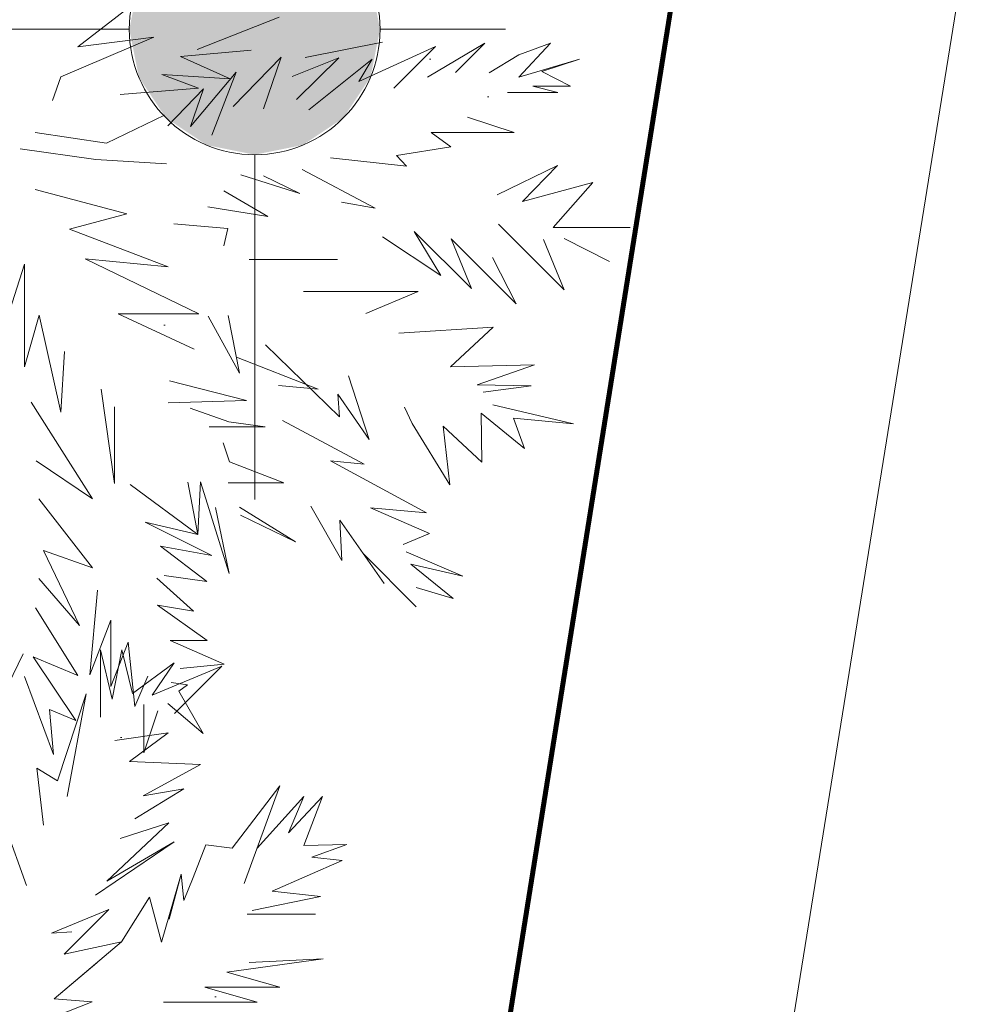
# Model space of a CAD drawing. Header units: millimetres. Extents: x 6487905018 to 6488192500, y 5882180700 to 5882375224.
# Tile 110 of 256: x 6488051586 to 6488052742, y 5882238607 to 5882239785. Entities that reach past the tile are written whole.
import ezdxf
from ezdxf.xclip import XClip

# ---------------------------------------------------------------- set-up
doc = ezdxf.new("R2010")
doc.units = ezdxf.units.MM
doc.header["$MEASUREMENT"] = 0
doc.header["$XCLIPFRAME"] = 2
for name, pattern in [('Dashed', [600, 300, -300]), ('GSW', [3000, 1500, -1500]), ('L_0_03', [1000, 500, -500]), ('Wipeout_Contour', [1000, 0, -1000])]:
    doc.linetypes.add(name, pattern=pattern)
for name, color, linetype, lineweight in [('0 granice_Nr_pióra__10', 22, 'Continuous', 120), ('drzewa_Nr_pióra__154', 94, 'Continuous', 5), ('granica_Nr_pióra__123', 100, 'Continuous', 120), ('teren zielony_Nr_pióra__1', 7, 'Continuous', 0), ('teren zielony_Nr_pióra__157', 93, 'Continuous', 0), ('Wymiarowanie_Nr_pióra__1', 7, 'Continuous', 0), ('Zamość 06.10._2_217_Granica_konturu_klasyfikcyjnego_Nr_pióra__96', 8, 'Continuous', 15), ('Zamość 06.10._2_218_Granica_uzytku_Nr_pióra__96', 8, 'Continuous', 15), ('Zamość 06.10._2_219_Linia_granicy_Nr_pióra__96', 8, 'Continuous', 15), ('Zamość 06.10._2_ogrodzenie_trwale__linia__Nr_pióra__7', 7, 'Continuous', 5), ('ZBIORNIK_Nr_pióra__81', 182, 'Continuous', 5)]:
    doc.layers.add(name, color=color, linetype=linetype, lineweight=lineweight)
for name, color, linetype in [('Mapa cyfrowa', 7, 'Continuous'), ('Wymiarowanie', 7, 'Continuous'), ('Zamość 06.10._2_Mapa cyfrowa', 7, 'Continuous')]:
    doc.layers.add(name, color=color, linetype=linetype)
doc.styles.add('GENERATED_STYLE_2', font='txt')
doc.linetypes.add('L_0_15_SHX', pattern='A,0,[3,PZT Orlen Zamość.pdf1.Shx,S=30.952381,R=0,X=0,Y=2.22045e-16],-7500,0', length=7500)
doc.dimstyles.new('GENERATED_STYLE__1', dxfattribs={"dimtxt": 750, "dimasz": 570, "dimexe": 0.18, "dimexo": 0, "dimgap": 0.09, "dimtad": 1, "dimlfac": 0.001, "dimzin": 0, "dimdsep": 46, "dimtxsty": 'GENERATED_STYLE_2', "dimblk": 'ARROWHEAD_11', "dimblk1": 'ARROWHEAD_11', "dimblk2": 'ARROWHEAD_11', "dimcen": 0.09, "dimclrd": 7, "dimclre": 7, "dimclrt": 7, "dimazin": 0, "dimtfac": 1, "dimtdec": 4, "dimtmove": 2, "dimatfit": 3, "dimfxl": 0, "dimtolj": 1, "dimtzin": 0, "dimarcsym": 0})
doc.dimstyles.new('GENERATED_STYLE__7', dxfattribs={"dimtxt": 750, "dimasz": 570, "dimexe": 0.18, "dimexo": 0, "dimgap": 0.09, "dimtad": 1, "dimtih": 1, "dimtoh": 1, "dimlfac": 0.001, "dimzin": 0, "dimdsep": 46, "dimtxsty": 'GENERATED_STYLE_2', "dimblk": 'ARROWHEAD_11', "dimblk1": 'ARROWHEAD_11', "dimblk2": 'ARROWHEAD_11', "dimcen": 0.09, "dimclrd": 7, "dimclre": 7, "dimclrt": 7, "dimazin": 0, "dimtfac": 1, "dimtdec": 4, "dimtmove": 2, "dimatfit": 3, "dimfxl": 0, "dimtolj": 1, "dimtzin": 0, "dimarcsym": 0})

# ---------------------------------------------------------------- blocks, each defined once
blk = doc.blocks.new('Rysunek_1_2')
at = {"color": 254, "linetype": 'Wipeout_Contour', "lineweight": 0, "ltscale": 70061284114.24681}
blk.add_wipeout([(6487915525.867126, 5882181505.900702), (6488146644.289524, 5882181505.900702), (6488146644.289524, 5882373115.540435), (6488107628.768834, 5882373115.540435), (6488107628.768834, 5882320263.490532), (6488101226.436201, 5882320263.490532), (6488101226.436201, 5882373115.540435), (6487915525.867126, 5882373115.540435)], dxfattribs=at).dxf.layer = 'Zamość 06.10._2_Mapa cyfrowa'
at = {"layer": 'Zamość 06.10._2_217_Granica_konturu_klasyfikcyjnego_Nr_pióra__96', "linetype": 'L_0_03', "flags": 128}
blk.add_lwpolyline([(6488051120, 5882232010), (6488060880, 5882292980.000001)], dxfattribs=at)
at = {"layer": 'Zamość 06.10._2_218_Granica_uzytku_Nr_pióra__96', "linetype": 'L_0_03', "flags": 128}
for points in [[(6488060880, 5882292980.000001), (6488051120, 5882232010)], [(6488051120, 5882232010), (6488060880, 5882292980.000001)]]:
    blk.add_lwpolyline(points, dxfattribs=at)
at = {"layer": 'Zamość 06.10._2_219_Linia_granicy_Nr_pióra__96', "linetype": 'Continuous', "flags": 128}
blk.add_lwpolyline([(6488065190.000001, 5882319980.000001), (6488051120, 5882232010)], dxfattribs=at)
at = {"layer": 'Zamość 06.10._2_ogrodzenie_trwale__linia__Nr_pióra__7', "linetype": 'L_0_15_SHX', "flags": 128}
blk.add_lwpolyline([(6488065490.000001, 5882319900.000001), (6488064820.000001, 5882320080), (6488063570.000001, 5882310410), (6488060870, 5882295110), (6488058770, 5882275570), (6488058530.000001, 5882275360), (6488055020, 5882254140), (6488051260, 5882230830)], dxfattribs=at)
at = {"layer": 'Zamość 06.10._2_ogrodzenie_trwale__linia__Nr_pióra__7', "linetype": 'Continuous', "flags": 128}
blk.add_lwpolyline([(6488065490.000001, 5882319900.000001), (6488064820.000001, 5882320080), (6488063570.000001, 5882310410), (6488060870, 5882295110), (6488058770, 5882275570), (6488058530.000001, 5882275360), (6488055020, 5882254140), (6488051260, 5882230830)], dxfattribs=at)
blk = doc.blocks.new('*D50', base_point=(6488045394.921593, 5882250647.102998))
at = {"layer": 'Wymiarowanie_Nr_pióra__1', "linetype": 'Continuous'}
for points in [[(6488032694.5168, 5882239773.395479), (6488032683.098729, 5882239830.797994), (6488032650.582817, 5882239879.461496), (6488032601.919314, 5882239911.977409), (6488032544.5168, 5882239923.395479), (6488032487.114285, 5882239911.977409), (6488032438.450783, 5882239879.461496), (6488032405.93487, 5882239830.797994), (6488032394.5168, 5882239773.395479), (6488032405.93487, 5882239715.992964), (6488032438.450783, 5882239667.329462), (6488032487.114285, 5882239634.813549), (6488032544.5168, 5882239623.395479), (6488032601.919314, 5882239634.813549), (6488032650.582817, 5882239667.329462), (6488032683.098729, 5882239715.992964)], [(6488052017.384399, 5882239773.395479), (6488052005.966329, 5882239830.797994), (6488051973.450417, 5882239879.461496), (6488051924.786914, 5882239911.977409), (6488051867.384399, 5882239923.395479), (6488051809.981884, 5882239911.977409), (6488051761.318382, 5882239879.461496), (6488051728.802469, 5882239830.797994), (6488051717.384399, 5882239773.395479), (6488051728.802469, 5882239715.992964), (6488051761.318382, 5882239667.329462), (6488051809.981884, 5882239634.813549), (6488051867.384399, 5882239623.395479), (6488051924.786914, 5882239634.813549), (6488051973.450417, 5882239667.329462), (6488052005.966329, 5882239715.992964)]]:
    blk.add_hatch(color=256, dxfattribs=at).paths.add_polyline_path(points)
for p, q in [((6488032544.5168, 5882239923.395479), (6488032544.5168, 5882240335.895479)), ((6488051867.384399, 5882239923.395479), (6488051867.384399, 5882240335.895479)), ((6488032244.5168, 5882239773.395479), (6488032394.5168, 5882239773.395479)), ((6488032694.5168, 5882239773.395479), (6488051717.384399, 5882239773.395479)), ((6488052017.384399, 5882239773.395479), (6488052167.384399, 5882239773.395479)), ((6488032544.5168, 5882239210.895479), (6488032544.5168, 5882239623.395479)), ((6488051867.384399, 5882239210.895479), (6488051867.384399, 5882239623.395479))]:
    blk.add_line(p, q, dxfattribs=at)
for centre in [(6488032544.5168, 5882239773.395479), (6488051867.384399, 5882239773.395479)]:
    blk.add_circle(centre, 150, dxfattribs=at)
at = {"layer": 'Wymiarowanie_Nr_pióra__1', "insert": (6488044970.268056, 5882239923.395479), "char_height": 750, "attachment_point": 7, "style": 'GENERATED_STYLE_2'}
blk.add_mtext('\\A1;{\\fArial|b1|i0|c238|p38;19,32}', dxfattribs=at)
blk = doc.blocks.new('ARROWHEAD_11')
at = {"color": 0, "linetype": 'Continuous', "lineweight": 0}
blk.add_line((0, 0), (-1, 0), dxfattribs=at)
at = {"color": 0, "linetype": 'Continuous', "lineweight": 0, "const_width": 0.25, "flags": 128}
blk.add_lwpolyline([(-0.125, 0, 1), (0.125, 0, 1)], format="xyb", close=True, dxfattribs=at)
blk = doc.blocks.new('*D76', base_point=(6488045394.921593, 5882250647.102998))
at = {"layer": 'Wymiarowanie_Nr_pióra__1', "linetype": 'Continuous'}
for points in [[(6488059031.653335, 5882241782.627208), (6488059020.235264, 5882241840.029723), (6488058987.719352, 5882241888.693226), (6488058939.055849, 5882241921.209138), (6488058881.653335, 5882241932.627208), (6488058824.250819, 5882241921.209138), (6488058775.587317, 5882241888.693226), (6488058743.071404, 5882241840.029723), (6488058731.653335, 5882241782.627208), (6488058743.071404, 5882241725.224693), (6488058775.587317, 5882241676.561191), (6488058824.250819, 5882241644.045279), (6488058881.653335, 5882241632.627208), (6488058939.055849, 5882241644.045279), (6488058987.719352, 5882241676.561191), (6488059020.235264, 5882241725.224693)], [(6488056482.518495, 5882226644.370366), (6488056471.100425, 5882226701.772881), (6488056438.584512, 5882226750.436383), (6488056389.92101, 5882226782.952296), (6488056332.518495, 5882226794.370366), (6488056275.11598, 5882226782.952296), (6488056226.452477, 5882226750.436383), (6488056193.936564, 5882226701.772881), (6488056182.518495, 5882226644.370366), (6488056193.936564, 5882226586.967852), (6488056226.452477, 5882226538.304349), (6488056275.11598, 5882226505.788436), (6488056332.518495, 5882226494.370366), (6488056389.92101, 5882226505.788436), (6488056438.584512, 5882226538.304349), (6488056471.100425, 5882226586.967852)]]:
    blk.add_hatch(color=256, dxfattribs=at).paths.add_polyline_path(points)
for p, q in [((6488058326.962568, 5882241876.031725), (6488058733.735797, 5882241807.535079)), ((6488059029.570872, 5882241757.719337), (6488059436.344101, 5882241689.222692)), ((6488058856.745463, 5882241634.70967), (6488056357.426366, 5882226792.287904)), ((6488055777.827728, 5882226737.774882), (6488056184.600957, 5882226669.278237)), ((6488056480.436032, 5882226619.462495), (6488056887.209261, 5882226550.96585)), ((6488056307.610623, 5882226496.452828), (6488056282.702753, 5882226348.535291))]:
    blk.add_line(p, q, dxfattribs=at)
for centre in [(6488058881.653335, 5882241782.627208), (6488056332.518495, 5882226644.370366)]:
    blk.add_circle(centre, 150, dxfattribs=at)
at = {"layer": 'Wymiarowanie_Nr_pióra__1', "insert": (6488057604.051624, 5882235098.808304), "char_height": 750, "attachment_point": 7, "rotation": 80.441619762, "style": 'GENERATED_STYLE_2'}
blk.add_mtext('\\A1;{\\fArial|b1|i0|c238|p38;15,35}', dxfattribs=at)

msp = doc.modelspace()

# ---------------------------------------------------------------- block references
at = {"layer": 'Mapa cyfrowa', "color": 22, "linetype": 'Continuous', "lineweight": 5}
ref = msp.add_blockref('Rysunek_1_2', (0, 0), dxfattribs=at)
XClip(ref).set_block_clipping_path([(6487915525.8671264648, 5882181505.9007024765), (6488146644.2895231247, 5882181505.9007024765), (6488146644.2895231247, 5882373115.5404348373), (6488107628.7688331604, 5882373115.5404348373), (6488107628.7688331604, 5882320263.4905319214), (6488101226.4362001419, 5882320263.4905319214), (6488101226.4362001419, 5882373115.5404348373), (6487915525.8671264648, 5882373115.5404348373)])

# ---------------------------------------------------------------- next in the draw order: hatches: boundary and pattern name
at = {"layer": 'teren zielony_Nr_pióra__157', "linetype": 'Continuous'}
h = msp.add_hatch(dxfattribs=at)
h.set_pattern_fill('płyty_kamienne', color=256, style=0, pattern_type=2)
h.set_pattern_definition([(45, (6488045394.9, 5882252147.1), (-477.297, 477.297), [0, -450, 0, -675]), (110, (6488046894.9, 5882252147.1), (634.293, 230.864), [0, -330, 0, -570])])
h.paths.add_polyline_path([(6488047566.699059, 5882255932.5327), (6488045555.029326, 5882243354.950158), (6488046140.947524, 5882232527.375745, 0.2070569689), (6488048206.599371, 5882228254.370432, 0.0243137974), (6488049407.91275, 5882227454.239101, 0.0023663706), (6488049528.889167, 5882227382.669014), (6488050419.958063, 5882227639.987889), (6488050422.409745, 5882227655.31354), (6488050730.000001, 5882229610.000001), (6488051058.251553, 5882231630.009551), (6488051118.989788, 5882232009.688929), (6488053911.431513, 5882249465.456784), (6488055989.23284, 5882262453.952582), (6488056194.365236, 5882263736.503895), (6488052143.069927, 5882263733.65154), (6488050824.942152, 5882255492.308228, 0.0532631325)])

# ---------------------------------------------------------------- next in the draw order: linework, layer by layer
at = {"layer": '0 granice_Nr_pióra__10', "linetype": 'Continuous'}
msp.add_line((6488065190.000001, 5882319980), (6488051120, 5882232009.999999), dxfattribs=at)
at = {"layer": 'drzewa_Nr_pióra__154', "linetype": 'Continuous'}
for p, q in [((6488051655.625935, 5882239752.528597), (6488051730.639468, 5882239810.548755)), ((6488051798.52936, 5882239749.342617), (6488051896.637682, 5882239787.7736)), ((6488051746.730393, 5882239763.79918), (6488051635.267413, 5882239716.346675)), ((6488051655.625935, 5882239752.528597), (6488051746.730393, 5882239763.79918)), ((6488051778.447653, 5882239740.763213), (6488051863.255288, 5882239748.268376)), ((6488051927.938447, 5882239739.764676), (6488052020.262883, 5882239758.089564)), ((6488052083.770267, 5882239752.961941), (6488051992.185773, 5882239710.820422)), ((6488052033.935654, 5882239703.127327), (6488052083.770267, 5882239752.961941)), ((6488052142.813451, 5882239756.753705), (6488052074.020017, 5882239716.127662)), ((6488052107.604213, 5882239721.544467), (6488052142.813451, 5882239756.753705)), ((6488052183.439494, 5882239716.127662), (6488052221.264222, 5882239756.845035)), ((6488052221.264222, 5882239756.845035), (6488052183.527277, 5882239742.810975)), ((6488051837.856087, 5882239714.097787), (6488051778.447653, 5882239740.763213)), ((6488051841.759301, 5882239681.214655), (6488051899.226528, 5882239740.230197)), ((6488051899.226528, 5882239740.230197), (6488051877.931645, 5882239678.210021)), ((6488051967.887422, 5882239739.116961), (6488051912.330836, 5882239716.726971)), ((6488051917.584825, 5882239689.236912), (6488051967.887422, 5882239739.116961)), ((6488052008.033203, 5882239737.50032), (6488051932.099704, 5882239677.126659)), ((6488051992.185773, 5882239710.820422), (6488052008.033203, 5882239737.50032)), ((6488052183.527277, 5882239742.810975), (6488052148.003531, 5882239721.413572)), ((6488052256.024693, 5882239737.794885), (6488052183.439494, 5882239716.127662)), ((6488052210.87501, 5882239722.755467), (6488052256.024693, 5882239737.794885)), ((6488051635.267413, 5882239716.346675), (6488051625.619086, 5882239688.349426)), ((6488051800.012915, 5882239702.811687), (6488051756.253359, 5882239719.419461)), ((6488051756.253359, 5882239719.419461), (6488051837.856087, 5882239714.097787)), ((6488051845.184701, 5882239722.153359), (6488051790.403719, 5882239656.945224)), ((6488051816.124223, 5882239646.681625), (6488051845.184701, 5882239722.153359)), ((6488052245.191081, 5882239705.275682), (6488052210.87501, 5882239722.755467)), ((6488051706.421007, 5882239695.388703), (6488051800.012915, 5882239702.811687)), ((6488051806.143764, 5882239701.96364), (6488051763.476504, 5882239657.805247)), ((6488051790.403719, 5882239656.945224), (6488051806.143764, 5882239701.96364)), ((6488052230.024025, 5882239697.586397), (6488052200.112065, 5882239705.275682)), ((6488052200.112065, 5882239705.275682), (6488052245.191081, 5882239705.275682)), ((6488052170.022281, 5882239697.586397), (6488052230.024025, 5882239697.586397)), ((6488051759.645004, 5882239670.682024), (6488051689.963572, 5882239637.260933)), ((6488052122.010579, 5882239668.372245), (6488052178.022689, 5882239650.04263)), ((6488051689.963572, 5882239637.260933), (6488051604.696877, 5882239649.954329)), ((6488052178.022689, 5882239650.04263), (6488052078.353461, 5882239650.04263)), ((6488052078.353461, 5882239650.04263), (6488052102.077161, 5882239632.843365)), ((6488051677.258033, 5882239617.566461), (6488051586.626517, 5882239630.52156)), ((6488052102.077161, 5882239632.843365), (6488052037.178686, 5882239622.533579)), ((6488052048.905104, 5882239609.549339), (6488051958.106449, 5882239619.729649)), ((6488052037.178686, 5882239622.533579), (6488052048.905104, 5882239609.549339)), ((6488051761.850219, 5882239612.549898), (6488051677.258033, 5882239617.566461)), ((6488052229.599038, 5882239610.331762), (6488052157.329543, 5882239575.481094)), ((6488052187.754669, 5882239567.410358), (6488052229.599038, 5882239610.331762)), ((6488051850.847616, 5882239599.124656), (6488051921.560583, 5882239576.758284)), ((6488051921.560583, 5882239576.758284), (6488051877.931645, 5882239598.041294)), ((6488051924.09886, 5882239605.808168), (6488052011.396899, 5882239559.301798)), ((6488052271.79612, 5882239590.085321), (6488052187.754669, 5882239567.410358)), ((6488052224.620508, 5882239536.170336), (6488052271.79612, 5882239590.085321)), ((6488051604.846972, 5882239581.692544), (6488051714.519937, 5882239552.79751)), ((6488051883.247341, 5882239549.436577), (6488051830.434571, 5882239580.32887)), ((6488051811.272288, 5882239560.881371), (6488051883.247341, 5882239549.436577)), ((6488052011.396899, 5882239559.301798), (6488051971.363102, 5882239566.390647)), ((6488051714.519937, 5882239552.79751), (6488051645.970442, 5882239534.206765)), ((6488051835.244328, 5882239535.004225), (6488051770.83605, 5882239540.663251)), ((6488052159.11692, 5882239540.333737), (6488052237.75634, 5882239461.694317)), ((6488052316.725274, 5882239536.170336), (6488052224.620508, 5882239536.170336)), ((6488051645.970442, 5882239534.206765), (6488051763.852322, 5882239489.08571)), ((6488051830.434878, 5882239514.498512), (6488051835.244328, 5882239535.004225)), ((6488052020.192856, 5882239524.938047), (6488052090.281734, 5882239478.710818)), ((6488052090.281734, 5882239478.710818), (6488052058.382637, 5882239531.677421)), ((6488052058.382637, 5882239531.677421), (6488052126.899597, 5882239463.16046)), ((6488052126.899597, 5882239463.16046), (6488052102.669603, 5882239522.546444)), ((6488052102.669603, 5882239522.546444), (6488052180.420916, 5882239444.795132)), ((6488052237.75634, 5882239461.694317), (6488052212.973351, 5882239522.012636)), ((6488052237.513531, 5882239523.177553), (6488052292.014239, 5882239495.734097)), ((6488052292.014239, 5882239495.734097), (6488052237.513531, 5882239523.177553)), ((6488051571.088518, 5882239427.500024), (6488051591.808069, 5882239492.495517)), ((6488051591.808069, 5882239492.495517), (6488051591.808069, 5882239369.466533)), ((6488051763.852322, 5882239489.08571), (6488051664.690923, 5882239498.637852)), ((6488051664.690923, 5882239498.637852), (6488051800.645934, 5882239432.899676)), ((6488051860.694358, 5882239497.980555), (6488051966.277871, 5882239497.980555)), ((6488052180.420916, 5882239444.795132), (6488052151.958839, 5882239500.284826)), ((6488052062.875552, 5882239459.790773), (6488051925.841632, 5882239459.790773)), ((6488052000.521391, 5882239433.572965), (6488052062.875552, 5882239459.790773)), ((6488051591.808069, 5882239369.466533), (6488051609.636319, 5882239431.349305)), ((6488051609.636319, 5882239431.349305), (6488051635.256236, 5882239315.454883)), ((6488051800.645934, 5882239432.899676), (6488051704.003933, 5882239432.899676)), ((6488051704.003933, 5882239432.899676), (6488051794.831348, 5882239390.592536)), ((6488051835.790054, 5882239431.049756), (6488051849.211321, 5882239362.151521)), ((6488051849.211321, 5882239362.151521), (6488051811.773965, 5882239430.0202)), ((6488052152.733861, 5882239417.108077), (6488052039.908778, 5882239409.940182)), ((6488052101.644679, 5882239369.7906), (6488052152.733861, 5882239417.108077)), ((6488051968.816442, 5882239309.934778), (6488051880.141782, 5882239395.788858)), ((6488051635.256236, 5882239315.454883), (6488051639.933064, 5882239388.060846)), ((6488051943.173713, 5882239343.011876), (6488051845.478227, 5882239381.315409)), ((6488052202.155931, 5882239372.178923), (6488052101.644679, 5882239369.7906)), ((6488052133.676837, 5882239348.203406), (6488052202.155931, 5882239372.178923)), ((6488051857.477305, 5882239329.489707), (6488051765.385344, 5882239353.031195)), ((6488051979.756618, 5882239358.700176), (6488052004.513201, 5882239282.78361)), ((6488052198.285453, 5882239346.875559), (6488052133.676837, 5882239348.203406)), ((6488051683.754436, 5882239342.957617), (6488051699.698222, 5882239229.903267)), ((6488051895.858671, 5882239347.299565), (6488051943.173713, 5882239343.011876)), ((6488052004.513201, 5882239282.78361), (6488051966.964395, 5882239336.825879)), ((6488051966.964395, 5882239336.825879), (6488051968.816442, 5882239309.934778)), ((6488052140.662082, 5882239339.128994), (6488052198.285453, 5882239346.875559)), ((6488051673.143735, 5882239211.531315), (6488051599.855657, 5882239327.249768)), ((6488051763.909472, 5882239326.409427), (6488051857.477305, 5882239329.489707)), ((6488051699.698222, 5882239229.903267), (6488051699.698222, 5882239321.633624)), ((6488051836.4744, 5882239303.618427), (6488051790.30577, 5882239320.261694)), ((6488052055.771893, 5882239301.722264), (6488052046.547035, 5882239321.173933)), ((6488052138.529335, 5882239314.364907), (6488052139.255115, 5882239255.363121)), ((6488052138.529335, 5882239314.364907), (6488052190.380716, 5882239272.071093)), ((6488052248.788617, 5882239301.275043), (6488052152.304156, 5882239324.004972)), ((6488051879.93274, 5882239297.967758), (6488051836.4744, 5882239303.618427)), ((6488051998.510535, 5882239253.279363), (6488051900.552, 5882239305.233258)), ((6488052101.065333, 5882239228.405629), (6488052055.771893, 5882239301.722264)), ((6488052190.380716, 5882239272.071093), (6488052176.90197, 5882239308.014416)), ((6488052176.90197, 5882239308.014416), (6488052248.788617, 5882239301.275043)), ((6488051812.851017, 5882239297.967758), (6488051879.93274, 5882239297.967758)), ((6488052139.255115, 5882239255.363121), (6488052092.918023, 5882239298.523144)), ((6488052092.918023, 5882239298.523144), (6488052101.065333, 5882239228.405629)), ((6488051837.419786, 5882239255.986421), (6488051829.784882, 5882239278.667805)), ((6488051606.095818, 5882239257.047965), (6488051673.143735, 5882239211.531315)), ((6488051902.441031, 5882239230.954462), (6488051837.419786, 5882239255.986421)), ((6488052072.907488, 5882239194.845239), (6488051957.920808, 5882239256.957603)), ((6488051957.920808, 5882239256.957603), (6488051998.510535, 5882239253.279363)), ((6488051787.350896, 5882239231.582004), (6488051799.478386, 5882239169.157387)), ((6488051799.478386, 5882239169.157387), (6488051802.646319, 5882239232.206594)), ((6488051802.646319, 5882239232.206594), (6488051836.919348, 5882239122.356184)), ((6488051835.637528, 5882239230.954462), (6488051902.441031, 5882239230.954462)), ((6488051799.478386, 5882239169.157387), (6488051718.418703, 5882239228.967243)), ((6488051673.277174, 5882239129.203497), (6488051609.215898, 5882239211.806803)), ((6488051836.919348, 5882239122.356184), (6488051820.447494, 5882239201.467591)), ((6488051916.12991, 5882239160.231943), (6488051849.402821, 5882239201.670348)), ((6488051934.372813, 5882239203.091561), (6488051971.549215, 5882239137.979088)), ((6488052076.410254, 5882239170.117579), (6488052005.970044, 5882239200.91111)), ((6488052005.970044, 5882239200.91111), (6488052072.907488, 5882239194.845239)), ((6488051736.431201, 5882239183.856376), (6488051799.478386, 5882239169.157387)), ((6488051816.154459, 5882239143.880553), (6488051736.431201, 5882239183.856376)), ((6488051850.528923, 5882239192.143695), (6488051916.12991, 5882239160.231943)), ((6488051971.549215, 5882239137.979088), (6488051969.171125, 5882239186.066391)), ((6488051969.171125, 5882239186.066391), (6488052022.179672, 5882239110.416613)), ((6488052045.082361, 5882239157.161651), (6488052076.410254, 5882239170.117579)), ((6488051657.923721, 5882239060.199151), (6488051614.875607, 5882239149.7356)), ((6488051614.875607, 5882239149.7356), (6488051673.277174, 5882239129.203497)), ((6488051810.225978, 5882239112.669069), (6488051754.891995, 5882239154.886486)), ((6488051754.891995, 5882239154.886486), (6488051816.154459, 5882239143.880553)), ((6488052116.247612, 5882239119.311968), (6488052048.580598, 5882239148.229262)), ((6488052022.179672, 5882239110.416613), (6488051997.108122, 5882239146.196829)), ((6488051997.108122, 5882239146.196829), (6488052060.774084, 5882239082.530867)), ((6488052105.015323, 5882239092.354475), (6488052054.410992, 5882239133.341947)), ((6488052054.410992, 5882239133.341947), (6488052116.247612, 5882239119.311968)), ((6488051609.254683, 5882239116.439828), (6488051657.923721, 5882239060.199151)), ((6488051794.30057, 5882239077.188496), (6488051750.492536, 5882239116.904209)), ((6488051759.118012, 5882239119.945136), (6488051810.225978, 5882239112.669069)), ((6488051679.417701, 5882239102.603997), (6488051670.057461, 5882239001.201391)), ((6488052060.504037, 5882239105.507763), (6488052105.015323, 5882239092.354475)), ((6488051655.72378, 5882239000.249709), (6488051605.215301, 5882239081.264957)), ((6488051810.464686, 5882239042.016395), (6488051751.273983, 5882239084.6253)), ((6488051751.273983, 5882239084.6253), (6488051794.30057, 5882239077.188496)), ((6488051670.057461, 5882239001.201391), (6488051695.117323, 5882239066.698572)), ((6488051695.117323, 5882239066.698572), (6488051695.117323, 5882238987.161031)), ((6488051766.196821, 5882239042.166598), (6488051810.464686, 5882239042.016395)), ((6488051830.947482, 5882239013.728456), (6488051766.196821, 5882239042.166598)), ((6488051682.998584, 5882238950.633515), (6488051682.998584, 5882239030.969416)), ((6488051682.998584, 5882239030.969416), (6488051697.016401, 5882238971.982105)), ((6488051695.117323, 5882238987.161031), (6488051716.039934, 5882239040.239594)), ((6488051697.016401, 5882238971.982105), (6488051708.238955, 5882239030.969416)), ((6488051708.238955, 5882239030.969416), (6488051721.263251, 5882238978.702301)), ((6488051716.039934, 5882239040.239594), (6488051723.896953, 5882238963.371202)), ((6488051590.495417, 5882239026.162033), (6488051556.174535, 5882238955.960229)), ((6488051653.477323, 5882238946.334724), (6488051602.205934, 5882239022.658368)), ((6488051602.205934, 5882239022.658368), (6488051655.72378, 5882239000.249709)), ((6488051771.161132, 5882239015.657989), (6488051721.263251, 5882238978.702301)), ((6488051744.600566, 5882238976.84844), (6488051771.161132, 5882239015.657989)), ((6488051828.266606, 5882239011.59252), (6488051744.600566, 5882238976.84844)), ((6488051771.372474, 5882238954.698388), (6488051828.266606, 5882239011.59252)), ((6488051778.39755, 5882239008.555742), (6488051830.947482, 5882239013.728456)), ((6488051592.067138, 5882238999.172065), (6488051626.51983, 5882238905.898485)), ((6488051723.896953, 5882238963.371202), (6488051739.490996, 5882238999.720268)), ((6488051787.123146, 5882238989.161338), (6488051767.390717, 5882238991.970576)), ((6488051776.735496, 5882238981.610707), (6488051787.123146, 5882238989.161338)), ((6488051665.797181, 5882238978.604261), (6488051631.512669, 5882238874.439315)), ((6488051642.940722, 5882238855.672493), (6488051665.797181, 5882238978.604261)), ((6488051805.780948, 5882238930.999588), (6488051776.735496, 5882238981.610707)), ((6488051626.51983, 5882238905.898485), (6488051622.026915, 5882238959.81347)), ((6488051622.026915, 5882238959.81347), (6488051653.477323, 5882238946.334724)), ((6488051734.849013, 5882238907.957738), (6488051734.849013, 5882238965.679221)), ((6488051763.308033, 5882238966.717195), (6488051805.780948, 5882238930.999588)), ((6488051751.403637, 5882238958.034451), (6488051734.849013, 5882238907.957738)), ((6488051763.916085, 5882238931.572308), (6488051700.199986, 5882238922.662769)), ((6488051717.767712, 5882238897.445643), (6488051763.916085, 5882238931.572308)), ((6488051631.512669, 5882238874.439315), (6488051606.568986, 5882238889.367322)), ((6488051606.568986, 5882238889.367322), (6488051614.525929, 5882238821.28898)), ((6488051802.590178, 5882238893.935495), (6488051717.767712, 5882238897.445643)), ((6488051733.894313, 5882238856.241013), (6488051802.590178, 5882238893.935495)), ((6488051723.964159, 5882238828.788221), (6488051782.63222, 5882238864.689637)), ((6488051782.63222, 5882238864.689637), (6488051733.894313, 5882238856.241013)), ((6488051897.484329, 5882238868.241693), (6488051840.575524, 5882238793.937254)), ((6488051854.801632, 5882238751.425892), (6488051897.484329, 5882238868.241693)), ((6488051926.145353, 5882238855.745714), (6488051870.275422, 5882238793.775211)), ((6488051948.60993, 5882238855.745714), (6488051907.799969, 5882238812.012115)), ((6488051907.799969, 5882238812.012115), (6488051926.145353, 5882238855.745714)), ((6488051926.315491, 5882238797.170918), (6488051948.60993, 5882238855.745714)), ((6488051594.212537, 5882238749.179435), (6488051569.147644, 5882238819.291471)), ((6488051690.533914, 5882238754.394811), (6488051764.71876, 5882238824.188293)), ((6488051764.71876, 5882238824.188293), (6488051706.535423, 5882238805.340878)), ((6488051676.916253, 5882238737.670119), (6488051771.158604, 5882238801.349838)), ((6488051771.158604, 5882238801.349838), (6488051690.533914, 5882238754.394811)), ((6488051809.120955, 5882238797.964531), (6488051793.611842, 5882238758.799593)), ((6488051840.575524, 5882238793.937254), (6488051809.120955, 5882238797.964531)), ((6488051977.695996, 5882238798.318064), (6488051926.315491, 5882238797.170918)), ((6488051935.674109, 5882238782.8763), (6488051977.695996, 5882238798.318064)), ((6488051972.001458, 5882238779.037354), (6488051935.674109, 5882238782.8763)), ((6488051888.147166, 5882238742.514527), (6488051972.001458, 5882238779.037354)), ((6488051755.787933, 5882238681.194571), (6488051779.27, 5882238762.74794)), ((6488051779.27, 5882238762.74794), (6488051764.943323, 5882238708.743196)), ((6488051782.624968, 5882238731.054599), (6488051779.27, 5882238762.74794)), ((6488051793.611842, 5882238758.799593), (6488051782.624968, 5882238731.054599)), ((6488051707.983163, 5882238681.661142), (6488051741.378293, 5882238735.175695)), ((6488051741.378293, 5882238735.175695), (6488051755.787933, 5882238681.194571)), ((6488051864.328385, 5882238719.340034), (6488051946.180941, 5882238736.058126)), ((6488051946.180941, 5882238736.058126), (6488051888.147166, 5882238742.514527)), ((6488051692.750902, 5882238720.281259), (6488051624.42698, 5882238691.965373)), ((6488051639.505843, 5882238667.0362), (6488051692.750902, 5882238720.281259)), ((6488051858.388501, 5882238714.780936), (6488051940.167026, 5882238714.780936)), ((6488051624.42698, 5882238691.965373), (6488051648.531943, 5882238693.521358)), ((6488051627.385479, 5882238613.392681), (6488051707.983163, 5882238681.661142)), ((6488051707.983163, 5882238681.661142), (6488051639.505843, 5882238667.0362)), ((6488051627.385479, 5882238613.392681), (6488051678.546924, 5882238656.577594)), ((6488051678.546924, 5882238656.577594), (6488051627.385479, 5882238613.392681)), ((6488051834.116727, 5882238645.483463), (6488051949.152856, 5882238661.567584)), ((6488051949.152856, 5882238661.567584), (6488051860.931366, 5882238657.085355)), ((6488051897.484329, 5882238627.366935), (6488051834.116727, 5882238645.483463)), ((6488051870.526836, 5882238609.652182), (6488051807.726909, 5882238627.366935)), ((6488051807.726909, 5882238627.366935), (6488051897.484329, 5882238627.366935)), ((6488051574.730235, 5882238571.468073), (6488051672.838557, 5882238609.899056)), ((6488051672.838557, 5882238609.899056), (6488051627.385479, 5882238613.392681)), ((6488051758.121571, 5882238609.652182), (6488051870.526836, 5882238609.652182))]:
    msp.add_line(p, q, dxfattribs=at)
at = {"layer": 'granica_Nr_pióra__123', "linetype": 'GSW'}
msp.add_line((6488056194.405704, 5882263736.503923), (6488050419.958063, 5882227639.987889), dxfattribs=at)
at = {"layer": 'teren zielony_Nr_pióra__1', "linetype": 'Continuous', "flags": 128}
msp.add_lwpolyline([(6488047566.699059, 5882255932.5327), (6488045555.029326, 5882243354.950158), (6488046140.947524, 5882232527.375745, 0.2070569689), (6488048206.599371, 5882228254.370432, 0.0243137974), (6488049407.91275, 5882227454.239101, 0.0023663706), (6488049528.889167, 5882227382.669014), (6488050419.958063, 5882227639.987889), (6488050422.409745, 5882227655.31354), (6488050730.000001, 5882229610.000001), (6488051058.251553, 5882231630.009551), (6488051118.989788, 5882232009.688929), (6488053911.431513, 5882249465.456784), (6488055989.23284, 5882262453.952582), (6488056194.365236, 5882263736.503895), (6488052143.069927, 5882263733.65154), (6488050824.942152, 5882255492.308228, 0.0532631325)], format="xyb", close=True, dxfattribs=at)
at = {"layer": 'ZBIORNIK_Nr_pióra__81', "linetype": 'Dashed'}
msp.add_arc((6488047145.429811, 5882245229.306682), 6449.999996, 191.9705240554, 328.9127154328, dxfattribs=at)

# ---------------------------------------------------------------- next in the draw order: dimensions: what is measured, and where the dimension line sits
at = {"layer": 'Wymiarowanie', "linetype": 'Continuous'}
dim = msp.add_linear_dim(base=(6488056332.518495, 5882226644.370366), p1=(6488046904.653725, 5882243799.437155), p2=(6488050419.958063, 5882227639.987889), angle=260.441619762, dimstyle='GENERATED_STYLE__1', dxfattribs=at)
dim.commit()
dim.dimension.update_dxf_attribs({"geometry": '*D76', "text_midpoint": (6488057447.184584, 5882236425.562146), "dimtype": 160, "text_rotation": 80.441619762})
dim = msp.add_linear_dim(base=(6488051867.384399, 5882239773.395479), p1=(6488032544.5168, 5882239773.395479), p2=(6488051867.384399, 5882236682.878859), dimstyle='GENERATED_STYLE__7', dxfattribs=at)
dim.commit()
dim.dimension.update_dxf_attribs({"geometry": '*D50', "text_midpoint": (6488046252.554306, 5882240298.395479), "dimtype": 160})

doc.saveas('drawing.dxf')
